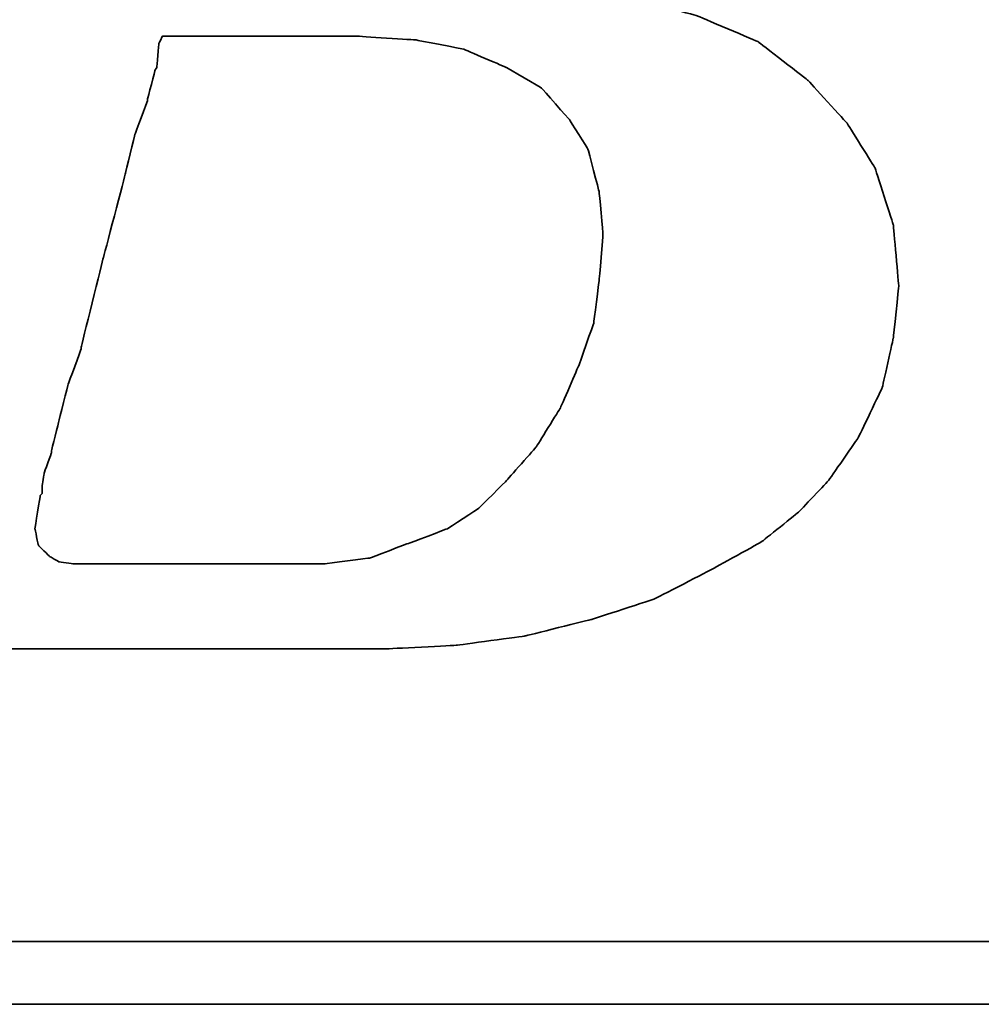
# Model space of a CAD drawing. Header units: millimetres. Extents: x 459 to 856, y -221 to -73.
# Tile 27 of 49: x 754.38 to 757.84, y -178.42 to -174.88. Entities that reach past the tile are written whole.
import ezdxf

# ---------------------------------------------------------------- set-up
doc = ezdxf.new("R2010")
doc.units = ezdxf.units.MM
doc.layers.add('DIM', color=4, linetype='CONTINUOUS')
doc.layers.add('layer 1', color=7, linetype='CONTINUOUS')

# ---------------------------------------------------------------- blocks, each defined once
blk = doc.blocks.new('TBI MOTION logo(完整正式版)')
at = {"layer": 'layer 1', "color": 22, "lineweight": 35}
for points, knots in [([(-64.65375, -6.86375), (-64.65375, -6.86375), (-64.84375, -7.29625), (-64.84375, -7.29625), (-64.84375, -7.29625), (-64.84375, -7.29625), (-64.86875, -7.34375), (-64.86875, -7.34375), (-64.86875, -7.34375), (-64.86875, -7.34375), (-64.86875, -7.36875), (-64.86875, -7.36875), (-64.86875, -7.36875), (-64.86875, -7.36875), (-65.15375, -7.65375), (-65.15375, -7.65375), (-65.15375, -7.65375), (-65.15375, -7.65375), (-65.17875, -7.65375), (-65.17875, -7.65375), (-65.17875, -7.65375), (-65.17875, -7.65375), (-65.20375, -7.67875), (-65.20375, -7.67875), (-65.20375, -7.67875), (-65.20375, -7.67875), (-65.58875, -7.87125), (-65.58875, -7.87125), (-65.58875, -7.87125), (-65.58875, -7.87125), (-65.63375, -7.87125), (-65.63375, -7.87125), (-65.63375, -7.87125), (-65.63375, -7.87125), (-65.65875, -7.89375), (-65.65875, -7.89375), (-65.65875, -7.89375), (-65.65875, -7.89375), (-66.09375, -7.94375), (-66.09375, -7.94375), (-66.09375, -7.94375), (-66.09375, -7.94375), (-66.11375, -7.94375), (-66.11375, -7.94375), (-66.11375, -7.94375), (-66.11375, -7.94375), (-66.16375, -7.94375), (-66.16375, -7.94375), (-66.16375, -7.94375), (-66.16375, -7.94375), (-66.30875, -7.94375), (-66.30875, -7.94375), (-66.30875, -7.94375), (-66.30875, -7.94375), (-66.69375, -7.94375), (-66.69375, -7.94375), (-66.69375, -7.94375), (-66.69375, -7.94375), (-67.07375, -7.94375), (-67.07375, -7.94375), (-67.07375, -7.94375), (-67.07375, -7.94375), (-67.12375, -7.94375), (-67.12375, -7.94375), (-67.12375, -7.94375), (-67.12375, -7.94375), (-67.12375, -7.96625), (-67.12375, -7.96625), (-67.12375, -7.96625), (-67.12375, -7.96625), (-67.14875, -7.99125), (-67.14875, -7.99125), (-67.14875, -7.99125), (-67.14875, -7.99125), (-67.24375, -8.34875), (-67.24375, -8.34875), (-67.24375, -8.34875), (-67.24375, -8.34875), (-67.31375, -8.68625), (-67.31375, -8.68625), (-67.31375, -8.68625), (-67.31375, -8.68625), (-67.26875, -8.68625), (-67.26875, -8.68625), (-67.26875, -8.68625), (-67.26875, -8.68625), (-67.07375, -8.68625), (-67.07375, -8.68625), (-67.07375, -8.68625), (-67.07375, -8.68625), (-66.54875, -8.68625), (-66.54875, -8.68625), (-66.54875, -8.68625), (-66.54875, -8.68625), (-65.82625, -8.68625), (-65.82625, -8.68625), (-65.82625, -8.68625), (-65.82625, -8.68625), (-65.01375, -8.68625), (-65.01375, -8.68625), (-65.01375, -8.68625), (-65.01375, -8.68625), (-64.05375, -8.68625), (-64.05375, -8.68625), (-64.05375, -8.68625), (-64.05375, -8.68625), (-62.08375, -8.68625), (-62.08375, -8.68625), (-62.08375, -8.68625), (-62.08375, -8.68625), (-60.06875, -8.68625), (-60.06875, -8.68625), (-60.06875, -8.68625), (-60.06875, -8.68625), (-59.10875, -8.68625), (-59.10875, -8.68625), (-59.10875, -8.68625), (-59.10875, -8.68625), (-58.29375, -8.68625), (-58.29375, -8.68625), (-58.29375, -8.68625), (-58.29375, -8.68625), (-57.57375, -8.68625), (-57.57375, -8.68625), (-57.57375, -8.68625), (-57.57375, -8.68625), (-57.04875, -8.68625), (-57.04875, -8.68625), (-57.04875, -8.68625), (-57.04875, -8.68625), (-56.85375, -8.68625), (-56.85375, -8.68625), (-56.85375, -8.68625), (-56.85375, -8.68625), (-56.70875, -8.68625), (-56.70875, -8.68625), (-56.70875, -8.68625), (-56.70875, -8.68625), (-56.61375, -8.68625), (-56.61375, -8.68625), (-56.61375, -8.68625), (-56.61375, -8.68625), (-56.56875, -8.68625), (-56.56875, -8.68625), (-56.56875, -8.68625), (-56.56875, -8.68625), (-55.65375, -8.63875), (-55.65375, -8.63875), (-55.65375, -8.63875), (-55.65375, -8.63875), (-54.76875, -8.51875), (-54.76875, -8.51875), (-54.76875, -8.51875), (-54.76875, -8.51875), (-53.90375, -8.30375), (-53.90375, -8.30375), (-53.90375, -8.30375), (-53.90375, -8.30375), (-53.08875, -8.03875), (-53.08875, -8.03875), (-53.08875, -8.03875), (-53.08875, -8.03875), (-52.34375, -7.65375), (-52.34375, -7.65375), (-52.34375, -7.65375), (-52.34375, -7.65375), (-51.69875, -7.29625), (-51.69875, -7.29625), (-51.69875, -7.29625), (-51.69875, -7.29625), (-51.21875, -6.91125), (-51.21875, -6.91125), (-51.21875, -6.91125), (-51.21875, -6.91125), (-50.83375, -6.50375), (-50.83375, -6.50375), (-50.83375, -6.50375), (-50.83375, -6.50375), (-50.44875, -5.94875), (-50.44875, -5.94875), (-50.44875, -5.94875), (-50.44875, -5.94875), (-50.13875, -5.30375), (-50.13875, -5.30375), (-50.13875, -5.30375), (-50.13875, -5.30375), (-49.99375, -4.65375), (-49.99375, -4.65375), (-49.99375, -4.65375), (-49.99375, -4.65375), (-49.92375, -3.98375), (-49.92375, -3.98375), (-49.92375, -3.98375), (-49.92375, -3.98375), (-49.99375, -3.19374), (-49.99375, -3.19374), (-49.99375, -3.19374), (-49.99375, -3.19374), (-50.23374, -2.44874), (-50.23374, -2.44874), (-50.23374, -2.44874), (-50.23374, -2.44874), (-50.59375, -1.87374), (-50.59375, -1.87374), (-50.59375, -1.87374), (-50.59375, -1.87374), (-51.09875, -1.31874), (-51.09875, -1.31874), (-51.09875, -1.31874), (-51.09875, -1.31874), (-51.74375, -0.81875), (-51.74375, -0.81875), (-51.74375, -0.81875), (-51.74375, -0.81875), (-52.53875, -0.48125), (-52.53875, -0.48125), (-52.53875, -0.48125), (-52.53875, -0.48125), (-53.47375, -0.21875), (-53.47375, -0.21875), (-53.47375, -0.21875), (-53.47375, -0.21875), (-54.52875, -0.04874), (-54.52875, -0.04874), (-54.52875, -0.04874), (-54.52875, -0.04874), (-55.65375, 0.12125), (-55.65375, 0.12125), (-55.65375, 0.12125), (-55.65375, 0.12125), (-54.50375, 0.28624), (-54.50375, 0.28624), (-54.50375, 0.28624), (-54.50375, 0.28624), (-53.83375, 0.38124), (-53.83375, 0.38124), (-53.83375, 0.38124), (-53.83375, 0.38124), (-53.18375, 0.50125), (-53.18375, 0.50125), (-53.18375, 0.50125), (-53.18375, 0.50125), (-52.55875, 0.66874), (-52.55875, 0.66874), (-52.55875, 0.66874), (-52.55875, 0.66874), (-52.03375, 0.86124), (-52.03375, 0.86124), (-52.03375, 0.86124), (-52.03375, 0.86124), (-51.50374, 1.03124), (-51.50374, 1.03124), (-51.50374, 1.03124), (-51.50374, 1.03124), (-51.09875, 1.27125), (-51.09875, 1.27125), (-51.09875, 1.27125), (-51.09875, 1.27125), (-50.71375, 1.48624), (-50.71375, 1.48624), (-50.71375, 1.48624), (-50.71375, 1.48624), (-50.37625, 1.77625), (-50.37625, 1.77625), (-50.37625, 1.77625), (-50.37625, 1.77625), (-49.82375, 2.37625), (-49.82375, 2.37625), (-49.82375, 2.37625), (-49.82375, 2.37625), (-49.41875, 2.99625), (-49.41875, 2.99625), (-49.41875, 2.99625), (-49.41875, 2.99625), (-49.22375, 3.76625), (-49.22375, 3.76625), (-49.22375, 3.76625), (-49.22375, 3.76625), (-49.15375, 4.50874), (-49.15375, 4.50874), (-49.15375, 4.50874), (-49.15375, 4.50874), (-49.20375, 5.25125), (-49.20375, 5.25125), (-49.20375, 5.25125), (-49.20375, 5.25125), (-49.41875, 5.92625), (-49.41875, 5.92625), (-49.41875, 5.92625), (-49.41875, 5.92625), (-49.77875, 6.47625), (-49.77875, 6.47625), (-49.77875, 6.47625), (-49.77875, 6.47625), (-50.33125, 7.02624), (-50.33125, 7.02624), (-50.33125, 7.02624), (-50.33125, 7.02624), (-51.00125, 7.43625), (-51.00125, 7.43625), (-51.00125, 7.43625), (-51.00125, 7.43625), (-51.79375, 7.72625), (-51.79375, 7.72625), (-51.79375, 7.72625), (-51.79375, 7.72625), (-52.72875, 7.89124), (-52.72875, 7.89124), (-52.72875, 7.89124), (-52.72875, 7.89124), (-53.83375, 7.98625), (-53.83375, 7.98625), (-53.83375, 7.98625), (-53.83375, 7.98625), (-53.92875, 7.98625), (-53.92875, 7.98625), (-53.92875, 7.98625), (-53.92875, 7.98625), (-54.26375, 7.98625), (-54.26375, 7.98625), (-54.26375, 7.98625), (-54.26375, 7.98625), (-54.74375, 7.98625), (-54.74375, 7.98625), (-54.74375, 7.98625), (-54.74375, 7.98625), (-55.36875, 7.98625), (-55.36875, 7.98625), (-55.36875, 7.98625), (-55.36875, 7.98625), (-56.13375, 7.98625), (-56.13375, 7.98625), (-56.13375, 7.98625), (-56.13375, 7.98625), (-56.94875, 7.98625), (-56.94875, 7.98625), (-56.94875, 7.98625), (-56.94875, 7.98625), (-58.77625, 7.98625), (-58.77625, 7.98625), (-58.77625, 7.98625), (-58.77625, 7.98625), (-60.59875, 7.98625), (-60.59875, 7.98625), (-60.59875, 7.98625), (-60.59875, 7.98625), (-61.41375, 7.98625), (-61.41375, 7.98625), (-61.41375, 7.98625), (-61.41375, 7.98625), (-62.17875, 7.98625), (-62.17875, 7.98625), (-62.17875, 7.98625), (-62.17875, 7.98625), (-62.80375, 7.98625), (-62.80375, 7.98625), (-62.80375, 7.98625), (-62.80375, 7.98625), (-63.30625, 7.98625), (-63.30625, 7.98625), (-63.30625, 7.98625), (-63.30625, 7.98625), (-63.57375, 7.98625), (-63.57375, 7.98625), (-63.57375, 7.98625), (-63.57375, 7.98625), (-63.57375, 7.96375), (-63.57375, 7.96375), (-63.57375, 7.96375), (-63.57375, 7.96375), (-63.59875, 7.94125), (-63.59875, 7.94125), (-63.59875, 7.94125), (-63.59875, 7.94125), (-63.69375, 7.55625), (-63.69375, 7.55625), (-63.69375, 7.55625), (-63.69375, 7.55625), (-63.76375, 7.24624), (-63.76375, 7.24624), (-63.76375, 7.24624), (-63.76375, 7.24624), (-63.23875, 7.24624), (-63.23875, 7.24624), (-63.23875, 7.24624), (-63.23875, 7.24624), (-62.75875, 7.24624), (-62.75875, 7.24624), (-62.75875, 7.24624), (-62.75875, 7.24624), (-62.61125, 7.24624), (-62.61125, 7.24624), (-62.61125, 7.24624), (-62.61125, 7.24624), (-62.56625, 7.24624), (-62.56625, 7.24624), (-62.56625, 7.24624), (-62.56625, 7.24624), (-62.22875, 7.24624), (-62.22875, 7.24624), (-62.22875, 7.24624), (-62.22875, 7.24624), (-62.20375, 7.24624), (-62.20375, 7.24624), (-62.20375, 7.24624), (-62.20375, 7.24624), (-62.17875, 7.21875), (-62.17875, 7.21875), (-62.17875, 7.21875), (-62.17875, 7.21875), (-61.96375, 7.17125), (-61.96375, 7.17125), (-61.96375, 7.17125), (-61.96375, 7.17125), (-61.72375, 7.12624), (-61.72375, 7.12624), (-61.72375, 7.12624), (-61.72375, 7.12624), (-61.70375, 7.12624), (-61.70375, 7.12624), (-61.70375, 7.12624), (-61.70375, 7.12624), (-61.55875, 7.07624), (-61.55875, 7.07624), (-61.55875, 7.07624), (-61.55875, 7.07624), (-61.50875, 7.07624), (-61.50875, 7.07624), (-61.50875, 7.07624), (-61.50875, 7.07624), (-61.48375, 7.02624), (-61.48375, 7.02624), (-61.48375, 7.02624), (-61.48375, 7.02624), (-61.31875, 6.83375), (-61.31875, 6.83375), (-61.31875, 6.83375), (-61.31875, 6.83375), (-61.29375, 6.81125), (-61.29375, 6.81125), (-61.29375, 6.81125), (-61.29375, 6.81125), (-61.29375, 6.78625), (-61.29375, 6.78625), (-61.29375, 6.78625), (-61.29375, 6.78625), (-61.19875, 6.50124), (-61.19875, 6.50124), (-61.19875, 6.50124), (-61.19875, 6.50124), (-61.17375, 6.45124), (-61.17375, 6.45124), (-61.17375, 6.45124), (-61.17375, 6.45124), (-61.19875, 6.40625), (-61.19875, 6.40625), (-61.19875, 6.40625), (-61.19875, 6.40625), (-61.26875, 5.99624), (-61.26875, 5.99624), (-61.26875, 5.99624), (-61.26875, 5.99624), (-61.26875, 5.85125), (-61.26875, 5.85125), (-61.26875, 5.85125), (-61.26875, 5.85125), (-61.26875, 5.82625), (-61.26875, 5.82625), (-61.26875, 5.82625), (-61.26875, 5.82625), (-61.29375, 5.80625), (-61.29375, 5.80625), (-61.29375, 5.80625), (-61.29375, 5.80625), (-61.34125, 5.66125), (-61.34125, 5.66125), (-61.34125, 5.66125), (-61.34125, 5.66125), (-61.41375, 5.44625), (-61.41375, 5.44625), (-61.41375, 5.44625), (-61.41375, 5.44625), (-61.48375, 5.15625), (-61.48375, 5.15625), (-61.48375, 5.15625), (-61.48375, 5.15625), (-61.58375, 4.82124), (-61.58375, 4.82124), (-61.58375, 4.82124), (-61.58375, 4.82124), (-61.79875, 4.00375), (-61.79875, 4.00375), (-61.79875, 4.00375), (-61.79875, 4.00375), (-62.05875, 2.99625), (-62.05875, 2.99625), (-62.05875, 2.99625), (-62.05875, 2.99625), (-62.34875, 1.91625), (-62.34875, 1.91625), (-62.34875, 1.91625), (-62.34875, 1.91625), (-62.97375, -0.41124), (-62.97375, -0.41124), (-62.97375, -0.41124), (-62.97375, -0.41124), (-63.59875, -2.75875), (-63.59875, -2.75875), (-63.59875, -2.75875), (-63.59875, -2.75875), (-63.88375, -3.86374), (-63.88375, -3.86374), (-63.88375, -3.86374), (-63.88375, -3.86374), (-64.14875, -4.82374), (-64.14875, -4.82374), (-64.14875, -4.82374), (-64.14875, -4.82374), (-64.36375, -5.64125), (-64.36375, -5.64125), (-64.36375, -5.64125), (-64.36375, -5.64125), (-64.43625, -5.97625), (-64.43625, -5.97625), (-64.43625, -5.97625), (-64.43625, -5.97625), (-64.50875, -6.28625), (-64.50875, -6.28625), (-64.50875, -6.28625), (-64.50875, -6.28625), (-64.50875, -6.30875), (-64.50875, -6.30875), (-64.50875, -6.30875), (-64.50875, -6.30875), (-64.57875, -6.50375), (-64.57875, -6.50375), (-64.57875, -6.50375), (-64.57875, -6.50375), (-64.62875, -6.69625), (-64.62875, -6.69625), (-64.62875, -6.69625), (-64.62875, -6.69625), (-64.62875, -6.76875), (-64.62875, -6.76875), (-64.62875, -6.76875), (-64.62875, -6.76875), (-64.62875, -6.81375), (-64.62875, -6.81375), (-64.62875, -6.81375), (-64.62875, -6.81375), (-64.62875, -6.83875), (-64.62875, -6.83875), (-64.62875, -6.83875), (-64.62875, -6.83875), (-64.65375, -6.86375), (-64.65375, -6.86375)], [0, 0, 0, 0, 0.00719424, 0.00719424, 0.00719424, 0.00719425, 0.01438849, 0.01438849, 0.01438849, 0.0143885, 0.02158273, 0.02158273, 0.02158273, 0.02158274, 0.02877698, 0.02877698, 0.02877698, 0.02877699, 0.03597122, 0.03597122, 0.03597122, 0.03597123, 0.04316547, 0.04316547, 0.04316547, 0.04316548, 0.05035971, 0.05035971, 0.05035971, 0.05035972, 0.05755396, 0.05755396, 0.05755396, 0.05755397, 0.0647482, 0.0647482, 0.0647482, 0.06474821, 0.07194245, 0.07194245, 0.07194245, 0.07194246, 0.07913669, 0.07913669, 0.07913669, 0.0791367, 0.08633094, 0.08633094, 0.08633094, 0.08633095, 0.09352518, 0.09352518, 0.09352518, 0.09352519, 0.10071942, 0.10071942, 0.10071942, 0.10071943, 0.10791367, 0.10791367, 0.10791367, 0.10791368, 0.11510791, 0.11510791, 0.11510791, 0.11510792, 0.12230216, 0.12230216, 0.12230216, 0.12230217, 0.1294964, 0.1294964, 0.1294964, 0.12949641, 0.13669065, 0.13669065, 0.13669065, 0.13669066, 0.14388489, 0.14388489, 0.14388489, 0.1438849, 0.15107914, 0.15107914, 0.15107914, 0.15107915, 0.15827338, 0.15827338, 0.15827338, 0.15827339, 0.16546763, 0.16546763, 0.16546763, 0.16546764, 0.17266187, 0.17266187, 0.17266187, 0.17266188, 0.17985612, 0.17985612, 0.17985612, 0.17985613, 0.18705036, 0.18705036, 0.18705036, 0.18705037, 0.1942446, 0.1942446, 0.1942446, 0.19424461, 0.20143885, 0.20143885, 0.20143885, 0.20143886, 0.20863309, 0.20863309, 0.20863309, 0.2086331, 0.21582734, 0.21582734, 0.21582734, 0.21582735, 0.22302158, 0.22302158, 0.22302158, 0.22302159, 0.23021583, 0.23021583, 0.23021583, 0.23021584, 0.23741007, 0.23741007, 0.23741007, 0.23741008, 0.24460432, 0.24460432, 0.24460432, 0.24460433, 0.25179856, 0.25179856, 0.25179856, 0.25179857, 0.25899281, 0.25899281, 0.25899281, 0.25899282, 0.26618705, 0.26618705, 0.26618705, 0.26618706, 0.27338129, 0.27338129, 0.27338129, 0.2733813, 0.28057554, 0.28057554, 0.28057554, 0.28057555, 0.28776978, 0.28776978, 0.28776978, 0.28776979, 0.29496403, 0.29496403, 0.29496403, 0.29496404, 0.30215827, 0.30215827, 0.30215827, 0.30215828, 0.30935252, 0.30935252, 0.30935252, 0.30935253, 0.31654676, 0.31654676, 0.31654676, 0.31654677, 0.32374101, 0.32374101, 0.32374101, 0.32374102, 0.33093525, 0.33093525, 0.33093525, 0.33093526, 0.3381295, 0.3381295, 0.3381295, 0.33812951, 0.34532374, 0.34532374, 0.34532374, 0.34532375, 0.35251799, 0.35251799, 0.35251799, 0.352518, 0.35971223, 0.35971223, 0.35971223, 0.35971224, 0.36690647, 0.36690647, 0.36690647, 0.36690648, 0.37410072, 0.37410072, 0.37410072, 0.37410073, 0.38129496, 0.38129496, 0.38129496, 0.38129497, 0.38848921, 0.38848921, 0.38848921, 0.38848922, 0.39568345, 0.39568345, 0.39568345, 0.39568346, 0.4028777, 0.4028777, 0.4028777, 0.40287771, 0.41007194, 0.41007194, 0.41007194, 0.41007195, 0.41726619, 0.41726619, 0.41726619, 0.4172662, 0.42446043, 0.42446043, 0.42446043, 0.42446044, 0.43165468, 0.43165468, 0.43165468, 0.43165469, 0.43884892, 0.43884892, 0.43884892, 0.43884893, 0.44604317, 0.44604317, 0.44604317, 0.44604318, 0.45323741, 0.45323741, 0.45323741, 0.45323742, 0.46043165, 0.46043165, 0.46043165, 0.46043166, 0.4676259, 0.4676259, 0.4676259, 0.46762591, 0.47482014, 0.47482014, 0.47482014, 0.47482015, 0.48201439, 0.48201439, 0.48201439, 0.4820144, 0.48920863, 0.48920863, 0.48920863, 0.48920864, 0.49640288, 0.49640288, 0.49640288, 0.49640289, 0.50359712, 0.50359712, 0.50359712, 0.50359713, 0.51079137, 0.51079137, 0.51079137, 0.51079138, 0.51798561, 0.51798561, 0.51798561, 0.51798562, 0.52517986, 0.52517986, 0.52517986, 0.52517987, 0.5323741, 0.5323741, 0.5323741, 0.53237411, 0.53956835, 0.53956835, 0.53956835, 0.53956836, 0.54676259, 0.54676259, 0.54676259, 0.5467626, 0.55395683, 0.55395683, 0.55395683, 0.55395684, 0.56115108, 0.56115108, 0.56115108, 0.56115109, 0.56834532, 0.56834532, 0.56834532, 0.56834533, 0.57553957, 0.57553957, 0.57553957, 0.57553958, 0.58273381, 0.58273381, 0.58273381, 0.58273382, 0.58992806, 0.58992806, 0.58992806, 0.58992807, 0.5971223, 0.5971223, 0.5971223, 0.59712231, 0.60431655, 0.60431655, 0.60431655, 0.60431656, 0.61151079, 0.61151079, 0.61151079, 0.6115108, 0.61870504, 0.61870504, 0.61870504, 0.61870505, 0.62589928, 0.62589928, 0.62589928, 0.62589929, 0.63309353, 0.63309353, 0.63309353, 0.63309354, 0.64028777, 0.64028777, 0.64028777, 0.64028778, 0.64748201, 0.64748201, 0.64748201, 0.64748202, 0.65467626, 0.65467626, 0.65467626, 0.65467627, 0.6618705, 0.6618705, 0.6618705, 0.66187051, 0.66906475, 0.66906475, 0.66906475, 0.66906476, 0.67625899, 0.67625899, 0.67625899, 0.676259, 0.68345324, 0.68345324, 0.68345324, 0.68345325, 0.69064748, 0.69064748, 0.69064748, 0.69064749, 0.69784173, 0.69784173, 0.69784173, 0.69784174, 0.70503597, 0.70503597, 0.70503597, 0.70503598, 0.71223022, 0.71223022, 0.71223022, 0.71223023, 0.71942446, 0.71942446, 0.71942446, 0.71942447, 0.72661871, 0.72661871, 0.72661871, 0.72661872, 0.73381295, 0.73381295, 0.73381295, 0.73381296, 0.74100719, 0.74100719, 0.74100719, 0.7410072, 0.74820144, 0.74820144, 0.74820144, 0.74820145, 0.75539568, 0.75539568, 0.75539568, 0.75539569, 0.76258993, 0.76258993, 0.76258993, 0.76258994, 0.76978417, 0.76978417, 0.76978417, 0.76978418, 0.77697842, 0.77697842, 0.77697842, 0.77697843, 0.78417266, 0.78417266, 0.78417266, 0.78417267, 0.79136691, 0.79136691, 0.79136691, 0.79136692, 0.79856115, 0.79856115, 0.79856115, 0.79856116, 0.8057554, 0.8057554, 0.8057554, 0.80575541, 0.81294964, 0.81294964, 0.81294964, 0.81294965, 0.82014388, 0.82014388, 0.82014388, 0.82014389, 0.82733813, 0.82733813, 0.82733813, 0.82733814, 0.83453237, 0.83453237, 0.83453237, 0.83453238, 0.84172662, 0.84172662, 0.84172662, 0.84172663, 0.84892086, 0.84892086, 0.84892086, 0.84892087, 0.85611511, 0.85611511, 0.85611511, 0.85611512, 0.86330935, 0.86330935, 0.86330935, 0.86330936, 0.8705036, 0.8705036, 0.8705036, 0.87050361, 0.87769784, 0.87769784, 0.87769784, 0.87769785, 0.88489209, 0.88489209, 0.88489209, 0.8848921, 0.89208633, 0.89208633, 0.89208633, 0.89208634, 0.89928058, 0.89928058, 0.89928058, 0.89928059, 0.90647482, 0.90647482, 0.90647482, 0.90647483, 0.91366906, 0.91366906, 0.91366906, 0.91366907, 0.92086331, 0.92086331, 0.92086331, 0.92086332, 0.92805755, 0.92805755, 0.92805755, 0.92805756, 0.9352518, 0.9352518, 0.9352518, 0.93525181, 0.94244604, 0.94244604, 0.94244604, 0.94244605, 0.94964029, 0.94964029, 0.94964029, 0.9496403, 0.95683453, 0.95683453, 0.95683453, 0.95683454, 0.96402878, 0.96402878, 0.96402878, 0.96402879, 0.97122302, 0.97122302, 0.97122302, 0.97122303, 0.97841727, 0.97841727, 0.97841727, 0.97841728, 0.98561151, 0.98561151, 0.98561151, 0.98561152, 0.99280576, 0.99280576, 0.99280576, 0.99280577, 1, 1, 1, 1]), ([(-61.03125, -6.57375), (-61.03125, -6.57375), (-61.03125, -6.67125), (-61.03125, -6.67125), (-61.03125, -6.67125), (-61.03125, -6.67125), (-61.05375, -6.69625), (-61.05375, -6.69625), (-61.05375, -6.69625), (-61.05375, -6.69625), (-61.12375, -7.12875), (-61.12375, -7.12875), (-61.12375, -7.12875), (-61.12375, -7.12875), (-61.07875, -7.34375), (-61.07875, -7.34375), (-61.07875, -7.34375), (-61.07875, -7.34375), (-60.93375, -7.48875), (-60.93375, -7.48875), (-60.93375, -7.48875), (-60.93375, -7.48875), (-60.81375, -7.55625), (-60.81375, -7.55625), (-60.81375, -7.55625), (-60.81375, -7.55625), (-60.62375, -7.58375), (-60.62375, -7.58375), (-60.62375, -7.58375), (-60.62375, -7.58375), (-60.30875, -7.58375), (-60.30875, -7.58375), (-60.30875, -7.58375), (-60.30875, -7.58375), (-59.97375, -7.58375), (-59.97375, -7.58375), (-59.97375, -7.58375), (-59.97375, -7.58375), (-59.87875, -7.58375), (-59.87875, -7.58375), (-59.87875, -7.58375), (-59.87875, -7.58375), (-59.63625, -7.58375), (-59.63625, -7.58375), (-59.63625, -7.58375), (-59.63625, -7.58375), (-58.96875, -7.58375), (-58.96875, -7.58375), (-58.96875, -7.58375), (-58.96875, -7.58375), (-58.29375, -7.58375), (-58.29375, -7.58375), (-58.29375, -7.58375), (-58.29375, -7.58375), (-58.05375, -7.58375), (-58.05375, -7.58375), (-58.05375, -7.58375), (-58.05375, -7.58375), (-57.98375, -7.58375), (-57.98375, -7.58375), (-57.98375, -7.58375), (-57.98375, -7.58375), (-57.35875, -7.58375), (-57.35875, -7.58375), (-57.35875, -7.58375), (-57.35875, -7.58375), (-56.78375, -7.50875), (-56.78375, -7.50875), (-56.78375, -7.50875), (-56.78375, -7.50875), (-56.27875, -7.31875), (-56.27875, -7.31875), (-56.27875, -7.31875), (-56.27875, -7.31875), (-55.77375, -7.12875), (-55.77375, -7.12875), (-55.77375, -7.12875), (-55.77375, -7.12875), (-55.36875, -6.86375), (-55.36875, -6.86375), (-55.36875, -6.86375), (-55.36875, -6.86375), (-55.00875, -6.50375), (-55.00875, -6.50375), (-55.00875, -6.50375), (-55.00875, -6.50375), (-54.62375, -6.06875), (-54.62375, -6.06875), (-54.62375, -6.06875), (-54.62375, -6.06875), (-54.31375, -5.56875), (-54.31375, -5.56875), (-54.31375, -5.56875), (-54.31375, -5.56875), (-54.07375, -5.01625), (-54.07375, -5.01625), (-54.07375, -5.01625), (-54.07375, -5.01625), (-53.87875, -4.46374), (-53.87875, -4.46374), (-53.87875, -4.46374), (-53.87875, -4.46374), (-53.80875, -3.91375), (-53.80875, -3.91375), (-53.80875, -3.91375), (-53.80875, -3.91375), (-53.75875, -3.31375), (-53.75875, -3.31375), (-53.75875, -3.31375), (-53.75875, -3.31375), (-53.80875, -2.75875), (-53.80875, -2.75875), (-53.80875, -2.75875), (-53.80875, -2.75875), (-53.95375, -2.20875), (-53.95375, -2.20875), (-53.95375, -2.20875), (-53.95375, -2.20875), (-54.19375, -1.82625), (-54.19375, -1.82625), (-54.19375, -1.82625), (-54.19375, -1.82625), (-54.55375, -1.41875), (-54.55375, -1.41875), (-54.55375, -1.41875), (-54.55375, -1.41875), (-55.00875, -1.15125), (-55.00875, -1.15125), (-55.00875, -1.15125), (-55.00875, -1.15125), (-55.56125, -0.91375), (-55.56125, -0.91375), (-55.56125, -0.91375), (-55.56125, -0.91375), (-56.18125, -0.79375), (-56.18125, -0.79375), (-56.18125, -0.79375), (-56.18125, -0.79375), (-56.94875, -0.74374), (-56.94875, -0.74374), (-56.94875, -0.74374), (-56.94875, -0.74374), (-56.99875, -0.74374), (-56.99875, -0.74374), (-56.99875, -0.74374), (-56.99875, -0.74374), (-57.09375, -0.74374), (-57.09375, -0.74374), (-57.09375, -0.74374), (-57.09375, -0.74374), (-57.38375, -0.74374), (-57.38375, -0.74374), (-57.38375, -0.74374), (-57.38375, -0.74374), (-57.76875, -0.74374), (-57.76875, -0.74374), (-57.76875, -0.74374), (-57.76875, -0.74374), (-58.24625, -0.74374), (-58.24625, -0.74374), (-58.24625, -0.74374), (-58.24625, -0.74374), (-58.72875, -0.74374), (-58.72875, -0.74374), (-58.72875, -0.74374), (-58.72875, -0.74374), (-59.20875, -0.74374), (-59.20875, -0.74374), (-59.20875, -0.74374), (-59.20875, -0.74374), (-59.46875, -0.74374), (-59.46875, -0.74374), (-59.46875, -0.74374), (-59.46875, -0.74374), (-59.51625, -0.83875), (-59.51625, -0.83875), (-59.51625, -0.83875), (-59.51625, -0.83875), (-59.54375, -1.15125), (-59.54375, -1.15125), (-59.54375, -1.15125), (-59.54375, -1.15125), (-59.56375, -1.17874), (-59.56375, -1.17874), (-59.56375, -1.17874), (-59.56375, -1.17874), (-59.66375, -1.55875), (-59.66375, -1.55875), (-59.66375, -1.55875), (-59.66375, -1.55875), (-59.66375, -1.58375), (-59.66375, -1.58375), (-59.66375, -1.58375), (-59.66375, -1.58375), (-59.82875, -2.01874), (-59.82875, -2.01874), (-59.82875, -2.01874), (-59.82875, -2.01874), (-59.94875, -2.52125), (-59.94875, -2.52125), (-59.94875, -2.52125), (-59.94875, -2.52125), (-60.23875, -3.62375), (-60.23875, -3.62375), (-60.23875, -3.62375), (-60.23875, -3.62375), (-60.52375, -4.77624), (-60.52375, -4.77624), (-60.52375, -4.77624), (-60.52375, -4.77624), (-60.52375, -4.79874), (-60.52375, -4.79874), (-60.52375, -4.79874), (-60.52375, -4.79874), (-60.69125, -5.25375), (-60.69125, -5.25375), (-60.69125, -5.25375), (-60.69125, -5.25375), (-60.81375, -5.73625), (-60.81375, -5.73625), (-60.81375, -5.73625), (-60.81375, -5.73625), (-60.90875, -6.11875), (-60.90875, -6.11875), (-60.90875, -6.11875), (-60.90875, -6.11875), (-60.90875, -6.14375), (-60.90875, -6.14375), (-60.90875, -6.14375), (-60.90875, -6.14375), (-61.00375, -6.40875), (-61.00375, -6.40875), (-61.00375, -6.40875), (-61.00375, -6.40875), (-61.03125, -6.57375), (-61.03125, -6.57375)], [0, 0, 0, 0, 0.01694915, 0.01694915, 0.01694915, 0.01694916, 0.03389831, 0.03389831, 0.03389831, 0.03389832, 0.05084746, 0.05084746, 0.05084746, 0.05084747, 0.06779661, 0.06779661, 0.06779661, 0.06779662, 0.08474576, 0.08474576, 0.08474576, 0.08474577, 0.10169492, 0.10169492, 0.10169492, 0.10169493, 0.11864407, 0.11864407, 0.11864407, 0.11864408, 0.13559322, 0.13559322, 0.13559322, 0.13559323, 0.15254237, 0.15254237, 0.15254237, 0.15254238, 0.16949153, 0.16949153, 0.16949153, 0.16949154, 0.18644068, 0.18644068, 0.18644068, 0.18644069, 0.20338983, 0.20338983, 0.20338983, 0.20338984, 0.22033898, 0.22033898, 0.22033898, 0.22033899, 0.23728814, 0.23728814, 0.23728814, 0.23728815, 0.25423729, 0.25423729, 0.25423729, 0.2542373, 0.27118644, 0.27118644, 0.27118644, 0.27118645, 0.28813559, 0.28813559, 0.28813559, 0.2881356, 0.30508475, 0.30508475, 0.30508475, 0.30508476, 0.3220339, 0.3220339, 0.3220339, 0.32203391, 0.33898305, 0.33898305, 0.33898305, 0.33898306, 0.3559322, 0.3559322, 0.3559322, 0.35593221, 0.37288136, 0.37288136, 0.37288136, 0.37288137, 0.38983051, 0.38983051, 0.38983051, 0.38983052, 0.40677966, 0.40677966, 0.40677966, 0.40677967, 0.42372881, 0.42372881, 0.42372881, 0.42372882, 0.44067797, 0.44067797, 0.44067797, 0.44067798, 0.45762712, 0.45762712, 0.45762712, 0.45762713, 0.47457627, 0.47457627, 0.47457627, 0.47457628, 0.49152542, 0.49152542, 0.49152542, 0.49152543, 0.50847458, 0.50847458, 0.50847458, 0.50847459, 0.52542373, 0.52542373, 0.52542373, 0.52542374, 0.54237288, 0.54237288, 0.54237288, 0.54237289, 0.55932203, 0.55932203, 0.55932203, 0.55932204, 0.57627119, 0.57627119, 0.57627119, 0.5762712, 0.59322034, 0.59322034, 0.59322034, 0.59322035, 0.61016949, 0.61016949, 0.61016949, 0.6101695, 0.62711864, 0.62711864, 0.62711864, 0.62711865, 0.6440678, 0.6440678, 0.6440678, 0.64406781, 0.66101695, 0.66101695, 0.66101695, 0.66101696, 0.6779661, 0.6779661, 0.6779661, 0.67796611, 0.69491525, 0.69491525, 0.69491525, 0.69491526, 0.71186441, 0.71186441, 0.71186441, 0.71186442, 0.72881356, 0.72881356, 0.72881356, 0.72881357, 0.74576271, 0.74576271, 0.74576271, 0.74576272, 0.76271186, 0.76271186, 0.76271186, 0.76271187, 0.77966102, 0.77966102, 0.77966102, 0.77966103, 0.79661017, 0.79661017, 0.79661017, 0.79661018, 0.81355932, 0.81355932, 0.81355932, 0.81355933, 0.83050847, 0.83050847, 0.83050847, 0.83050848, 0.84745763, 0.84745763, 0.84745763, 0.84745764, 0.86440678, 0.86440678, 0.86440678, 0.86440679, 0.88135593, 0.88135593, 0.88135593, 0.88135594, 0.89830508, 0.89830508, 0.89830508, 0.89830509, 0.91525424, 0.91525424, 0.91525424, 0.91525425, 0.93220339, 0.93220339, 0.93220339, 0.9322034, 0.94915254, 0.94915254, 0.94915254, 0.94915255, 0.96610169, 0.96610169, 0.96610169, 0.9661017, 0.98305085, 0.98305085, 0.98305085, 0.98305086, 1, 1, 1, 1]), ([(75.90875, -9.47875), (75.90875, -9.47875), (75.90875, -12.28625), (75.90875, -12.28625), (75.90875, -12.28625), (75.90875, -12.28625), (75.90875, -12.47875), (75.90875, -12.47875), (75.90875, -12.47875), (75.90875, -12.47875), (75.71625, -12.47875), (75.71625, -12.47875), (75.71625, -12.47875), (75.71625, -12.47875), (-88.32875, -12.47875), (-88.32875, -12.47875), (-88.32875, -12.47875), (-88.32875, -12.47875), (-88.32875, -13.29375), (-88.32875, -13.29375), (-88.32875, -13.29375), (-88.32875, -13.29375), (82.89125, -13.29375), (82.89125, -13.29375), (82.89125, -13.29375), (82.89125, -13.29375), (75.90875, -9.47875), (75.90875, -9.47875)], [0, 0, 0, 0, 0.14285714, 0.14285714, 0.14285714, 0.14285715, 0.28571429, 0.28571429, 0.28571429, 0.2857143, 0.42857143, 0.42857143, 0.42857143, 0.42857144, 0.57142857, 0.57142857, 0.57142857, 0.57142858, 0.71428571, 0.71428571, 0.71428571, 0.71428572, 0.85714286, 0.85714286, 0.85714286, 0.85714287, 1, 1, 1, 1])]:
    blk.add_open_spline(points, degree=3, knots=knots, dxfattribs=at)

msp = doc.modelspace()

# ---------------------------------------------------------------- block references
at = {"layer": 'DIM', "color": 7, "xscale": 0.2778823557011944, "yscale": 0.2778823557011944, "zscale": 0.2778823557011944}
msp.add_blockref('TBI MOTION logo(完整正式版)', (771.4191, -174.7296), dxfattribs=at)

doc.saveas('drawing.dxf')
